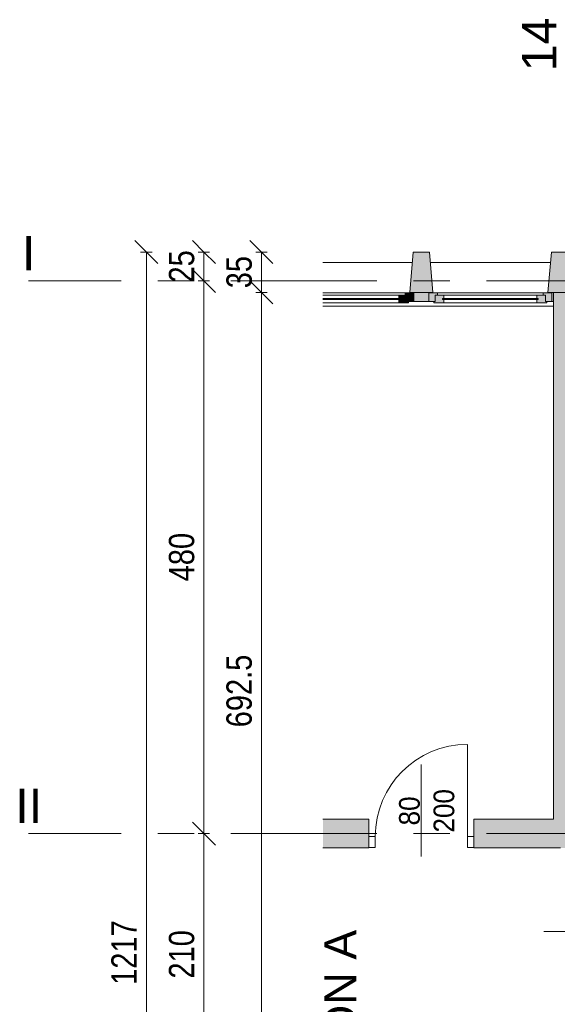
# Model space of a CAD drawing. Header units: centimetres. Extents: x -1737 to 22393, y -8842 to 3838.
# Tile 108 of 174: x -1711 to -1243, y 2905 to 3760. Entities that reach past the tile are written whole.
import ezdxf

# ---------------------------------------------------------------- set-up
doc = ezdxf.new("R2010")
doc.units = ezdxf.units.CM
doc.linetypes.add('Oś', pattern=[222.25, 127, -31.75, 31.75, -31.75])
for name, color, linetype, lineweight in [('A-ANNO-DIMS', 211, 'Continuous', 13), ('A-ANNO-DIMS-100', 211, 'Continuous', 13), ('A-ANNO-NOTE', 131, 'Continuous', 13), ('A-DETL-GENF', 92, 'Continuous', 9), ('A-DETL-MEDM', 33, 'Continuous', 13), ('A-DOOR', 31, 'Continuous', 13), ('A-GLAZ', 151, 'Continuous', 13), ('A-WALL', 113, 'Continuous', 13), ('A-WALL-PATT', 111, 'Continuous', 13), ('G-ANNO-TEXT', 231, 'Continuous', 13), ('S-GRID', 1, 'Continuous', 13), ('S-GRID-IDEN', 1, 'Continuous', 13)]:
    doc.layers.add(name, color=color, linetype=linetype, lineweight=lineweight)
doc.styles.add('Arial', font='arial.ttf', dxfattribs={"width": 0.9, "height": 18})
doc.styles.add('Arial Narrow_1', font='ARIALN.TTF', dxfattribs={"height": 22})
doc.styles.add('Arial_4', font='arial.ttf', dxfattribs={"height": 30})
doc.styles.add('Arial_6', font='arial.ttf', dxfattribs={"height": 28})
doc.dimstyles.new('Diagonal_1_100__0_1_', dxfattribs={"dimscale": 30.48, "dimtxt": 22.515481, "dimasz": 0.656168, "dimexe": 0.164042, "dimexo": 0.0625, "dimgap": 0.065617, "dimtad": 1, "dimdec": 1, "dimrnd": 0.1, "dimdsep": 46, "dimtxsty": 'Arial Narrow_1', "dimblk1": 'OBLIQUE', "dimblk2": 'OBLIQUE', "dimsah": 1, "dimcen": 0.09, "dimazin": 0, "dimtfac": 1, "dimtdec": 4, "dimtix": 1, "dimtmove": 0, "dimatfit": 3, "dimfxl": 0, "dimtvp": 1, "dimtolj": 1, "dimtzin": 0, "dimarcsym": 0})

# ---------------------------------------------------------------- blocks, each defined once
blk = doc.blocks.new('Elewacja północna - dekoracje - Elewacja północna - dekoracje-1833917-3_piętro I __3_90 m_ - stan projektowany')
at = {"layer": 'A-WALL', "lineweight": 9}
h = blk.add_hatch(color=50, dxfattribs=at)
h.paths.add_polyline_path([(3523.33, 1338.62), (3558.33, 1341.62), (3558.33, 1355.62), (3523.33, 1358.62)], flags=0)
h.paths.add_polyline_path([(3523.33, 1221.62), (3558.33, 1221.62), (3558.33, 1235.62), (3523.33, 1238.62), (3523.33, 1233.62)], flags=0)
at = {"layer": 'A-WALL', "color": 253, "lineweight": 9}
for p, q in [((3558.33, 1355.62), (3523.33, 1358.62)), ((3523.33, 1358.62), (3523.33, 1338.62)), ((3558.33, 1341.62), (3558.33, 1355.62)), ((3523.33, 1338.62), (3558.33, 1341.62)), ((3558.33, 1235.62), (3523.33, 1238.62)), ((3523.33, 1238.62), (3523.33, 1233.62)), ((3523.33, 1233.62), (3523.33, 1221.62)), ((3558.33, 1221.62), (3558.33, 1235.62)), ((3523.33, 1221.62), (3558.33, 1221.62))]:
    blk.add_line(p, q, dxfattribs=at)
blk = doc.blocks.new('Okno - automatyczna etykieta - 107x___ _-20_cm jednoskrzydłowe bez węgarka-2174190-3_piętro I __3_90 m_ - stan projektowany')
at = {"layer": 'A-GLAZ', "lineweight": 9}
for points in [[(49, -5), (49, -4), (48, -4), (48, 1.5), (40.5, 1.5), (40.5, -1.25), (41.5, -1.25), (41.5, -2.25), (40.5, -2.25), (40.5, -5), (48, -5)], [(53.5, -4), (53.5, 3.5), (46, 3.5), (46, 1.5), (48, 1.5), (48, -4), (53, -4)], [(41.5, -2.25), (41.5, -1.25), (-25.51, -1.25), (-25.51, -2.25), (40.5, -2.25)]]:
    blk.add_hatch(color=50, dxfattribs=at).paths.add_polyline_path(points, flags=0)
at = {"layer": 'A-GLAZ', "color": 253, "lineweight": 9}
for p, q in [((46, 3.5), (-25.51, 3.5)), ((-25.51, 3.5), (53.5, 3.5)), ((40.5, 1.5), (-25.51, 1.5)), ((48, 1.5), (40.5, 1.5)), ((40.5, 1.5), (40.5, -1.25)), ((53.5, 3.5), (46, 3.5)), ((46, 3.5), (46, 1.5)), ((46, 1.5), (48, 1.5)), ((48, -4), (48, 1.5)), ((48, 1.5), (48, -4)), ((53.5, -4), (53.5, 3.5)), ((41.5, -1.25), (-25.51, -1.25)), ((-25.51, -2.25), (41.5, -2.25)), ((40.5, -5), (-25.51, -5)), ((40.5, -1.25), (41.5, -1.25)), ((40.5, -2.25), (40.5, -5)), ((41.5, -2.25), (40.5, -2.25)), ((40.5, -5), (49, -5)), ((41.5, -2.25), (41.5, -1.25)), ((41.5, -1.25), (41.5, -2.25)), ((49, -4), (48, -4)), ((48, -4), (53.5, -4)), ((49, -5), (49, -4))]:
    blk.add_line(p, q, dxfattribs=at)
blk = doc.blocks.new('Okno - automatyczna etykieta - 107x___ _-20_cm jednoskrzydłowe bez węgarka-2174191-3_piętro I __3_90 m_ - stan projektowany')
at = {"layer": 'A-GLAZ', "lineweight": 9}
h = blk.add_hatch(color=50, dxfattribs=at)
h.paths.add_polyline_path([(50, 4), (48, 4), (48, -1.5), (46, -1.5), (46, -3.5), (53.5, -3.5), (53.5, 4)], flags=0)
h.paths.add_polyline_path([(-48, 4), (-53.5, 4), (-53.5, -3.5), (-46, -3.5), (-46, -1.5), (-48, -1.5)], flags=0)
h = blk.add_hatch(color=50, dxfattribs=at)
h.paths.add_polyline_path([(40.5, 5), (40.5, 2.25), (41.5, 2.25), (41.5, 1.25), (40.5, 1.25), (40.5, -1.5), (48, -1.5), (48, 4), (49, 4), (49, 5), (41.5, 5)], flags=0)
h.paths.add_polyline_path([(-49, 5), (-49, 4), (-48, 4), (-48, -1.5), (-40.5, -1.5), (-40.5, 1.25), (-41.5, 1.25), (-41.5, 2.25), (-40.5, 2.25), (-40.5, 5), (-48, 5)], flags=0)
blk.add_hatch(color=50, dxfattribs=at).paths.add_polyline_path([(41.5, 2.25), (-41.5, 2.25), (-41.5, 1.25), (41.5, 1.25)], flags=0)
at = {"layer": 'A-GLAZ', "color": 253, "lineweight": 9}
for p, q in [((-53.5, 4), (-48, 4)), ((-53.5, -3.5), (-53.5, 4)), ((-49, 5), (-40.5, 5)), ((-49, 4), (-49, 5)), ((-48, 4), (-49, 4)), ((-48, -1.5), (-48, 4)), ((-48, 4), (-48, -1.5)), ((-41.5, 1.25), (-41.5, 2.25)), ((-41.5, 2.25), (41.5, 2.25)), ((-41.5, 2.25), (-41.5, 1.25)), ((-40.5, 2.25), (-41.5, 2.25)), ((41.5, 1.25), (-41.5, 1.25)), ((-41.5, 1.25), (-40.5, 1.25)), ((-40.5, 5), (-40.5, 2.25)), ((40.5, 5), (-40.5, 5)), ((-40.5, 1.25), (-40.5, -1.5)), ((40.5, 5), (49, 5)), ((40.5, 2.25), (40.5, 5)), ((41.5, 2.25), (40.5, 2.25)), ((40.5, 1.25), (41.5, 1.25)), ((40.5, -1.5), (40.5, 1.25)), ((41.5, 2.25), (41.5, 1.25)), ((41.5, 1.25), (41.5, 2.25)), ((48, 4), (48, -1.5)), ((49, 4), (48, 4)), ((48, 4), (53.5, 4)), ((48, -1.5), (48, 4)), ((49, 5), (49, 4)), ((53.5, 4), (53.5, -3.5)), ((-46, -3.5), (-53.5, -3.5)), ((-53.5, -3.5), (53.5, -3.5)), ((-40.5, -1.5), (-48, -1.5)), ((-48, -1.5), (-46, -1.5)), ((-46, -1.5), (-46, -3.5)), ((46, -3.5), (-46, -3.5)), ((40.5, -1.5), (-40.5, -1.5)), ((48, -1.5), (40.5, -1.5)), ((46, -1.5), (48, -1.5)), ((46, -3.5), (46, -1.5)), ((53.5, -3.5), (46, -3.5))]:
    blk.add_line(p, q, dxfattribs=at)
blk = doc.blocks.new('DRZWI 1S - automatyczna etykieta - Drzwi 80-2146370-3_piętro I __3_90 m_ - stan projektowany')
at = {"layer": 'A-DETL-GENF', "color": 253}
for p, q in [((-45.5, -2.5), (-45.5, -12.05)), ((-40, -2.5), (-45.5, -2.5)), ((-40, -12.05), (-40, -2.5)), ((45.5, -2.5), (40, -2.5)), ((40, -2.5), (40, -12.05)), ((45.5, -12.05), (45.5, -2.5)), ((-45.5, -12.05), (-40, -12.05)), ((40, -12.05), (45.5, -12.05))]:
    blk.add_line(p, q, dxfattribs=at)
at = {"layer": 'A-DETL-MEDM', "color": 253, "lineweight": 9}
for p, q in [((-40, -2.5), (-45.5, -2.5)), ((-45.5, -2.5), (-45.5, -12.05)), ((-40, -12.05), (-40, -2.5)), ((40, -12.05), (40, -2.5)), ((40, -2.5), (45.5, -2.5)), ((45.5, -2.5), (45.5, -12.05)), ((-45.5, -12.05), (-40, -12.05)), ((45.5, -12.05), (40, -12.05))]:
    blk.add_line(p, q, dxfattribs=at)
at = {"layer": 'A-DOOR', "color": 253, "lineweight": 9}
blk.add_line((40, -2.5), (40, 77.5), dxfattribs=at)
blk.add_arc((40, -2.5), 80, 90, 180, dxfattribs=at)
blk = doc.blocks.new('Pawilon A_rvt-1-3_piętro I __3_90 m_ - stan projektowany')
at = {"layer": 'A-WALL-PATT'}
h = blk.add_hatch(color=10, dxfattribs=at)
h.paths.add_polyline_path([(-1368.12, 3515.33), (-1355.12, 3515.33), (-1355.12, 3523.33), (-1368.12, 3523.33), (-1368.12, 3520.83)], flags=0)
h.paths.add_polyline_path([(-1248.12, 3515.33), (-1246.62, 3515.33), (-1246.62, 3523.33), (-1248.12, 3523.33), (-1248.12, 3520.83)], flags=0)
blk.add_hatch(color=10, dxfattribs=at).paths.add_polyline_path([(-1240.62, 3040.83), (-1234.62, 3040.83), (-1234.62, 3523.33), (-1246.62, 3523.33), (-1246.62, 3040.83)], flags=0)
h = blk.add_hatch(color=10, dxfattribs=at)
h.paths.add_polyline_path([(-1316.12, 3040.83), (-1246.62, 3040.83), (-1246.62, 3065.83), (-1316.12, 3065.83), (-1316.12, 3041.28)], flags=0)
h.paths.add_polyline_path([(-1447.13, 3040.83), (-1407.12, 3040.83), (-1407.12, 3065.83), (-1447.13, 3065.83), (-1447.13, 3041.28)], flags=0)
at = {"layer": 'A-ANNO-NOTE', "color": 53}
blk.add_line((-1361.62, 3033.33), (-1361.62, 3113.33), dxfattribs=at)
at = {"layer": 'A-WALL', "color": 253, "lineweight": 9}
for p, q in [((-1447.13, 3549.33), (-1369.39, 3549.33)), ((-1353.85, 3549.33), (-1249.39, 3549.33)), ((-1355.12, 3523.33), (-1368.12, 3523.33)), ((-1368.12, 3523.33), (-1368.12, 3522.83)), ((-1355.12, 3522.83), (-1355.12, 3523.33)), ((-1246.62, 3523.33), (-1248.12, 3523.33)), ((-1248.12, 3523.33), (-1248.12, 3522.83)), ((-1246.62, 3523.33), (-1246.62, 3065.83)), ((-1246.62, 3515.33), (-1246.62, 3523.33)), ((-1368.12, 3515.33), (-1355.12, 3515.33)), ((-1248.12, 3515.33), (-1246.62, 3515.33)), ((-1246.62, 3511.33), (-1447.13, 3511.33)), ((-1407.12, 3065.83), (-1447.13, 3065.83)), ((-1407.12, 3050.83), (-1407.12, 3065.83)), ((-1246.62, 3065.83), (-1316.12, 3065.83)), ((-1316.12, 3065.83), (-1316.12, 3050.83)), ((-1447.13, 3040.83), (-1407.12, 3040.83)), ((-1407.12, 3040.83), (-1407.12, 3041.28)), ((-1316.12, 3041.28), (-1316.12, 3040.83)), ((-1316.12, 3040.83), (-1246.62, 3040.83)), ((-1246.62, 3040.83), (-1240.62, 3040.83))]:
    blk.add_line(p, q, dxfattribs=at)
at = {"layer": 'A-WALL', "color": 9}
blk.add_line((-1234.62, 3523.33), (-1246.62, 3523.33), dxfattribs=at)
at = {"layer": 'S-GRID', "linetype": 'Oś'}
for p, q in [((-1177.97, 3533.33), (-1702.93, 3533.33)), ((-1177.97, 3053.33), (-1702.93, 3053.33))]:
    blk.add_line(p, q, dxfattribs=at)
at = {"color": 253, "lineweight": 9}
for name, p, rotation in [('Elewacja północna - dekoracje - Elewacja północna - dekoracje-1833917-3_piętro I __3_90 m_ - stan projektowany', (-13, 0), 90.00000000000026), ('Okno - automatyczna etykieta - 107x___ _-20_cm jednoskrzydłowe bez węgarka-2174191-3_piętro I __3_90 m_ - stan projektowany', (-1301.62, 3519.33), 180)]:
    blk.add_blockref(name, p, dxfattribs=dict(at, rotation=rotation))
for name, p in [('Okno - automatyczna etykieta - 107x___ _-20_cm jednoskrzydłowe bez węgarka-2174190-3_piętro I __3_90 m_ - stan projektowany', (-1421.62, 3519.33)), ('DRZWI 1S - automatyczna etykieta - Drzwi 80-2146370-3_piętro I __3_90 m_ - stan projektowany', (-1361.62, 3053.33))]:
    blk.add_blockref(name, p, dxfattribs=at)
at = {"layer": 'A-ANNO-NOTE', "char_height": 18, "attachment_point": 5, "rotation": 90, "line_spacing_factor": 0.936439, "style": 'Arial'}
for s, insert, width in [('\\pt114.3,228.6,342.9,457.2,571.5,685.8,800.1,914.4,1028.7,1143,1257.3,1371.6,1485.9,1600.2,1714.5,1828.8,1943.1,2057.4,2171.7,2286,2400.3,2514.6,2628.9,2743.2,2857.5,2971.8,3086.1,3200.4,3314.7,3429,3543.3,3657.6;200', (-1341.86, 3073.11), 38.07), ('\\pt114.3,228.6,342.9,457.2,571.5,685.8,800.1,914.4,1028.7,1143,1257.3,1371.6,1485.9,1600.2,1714.5,1828.8,1943.1,2057.4,2171.7,2286,2400.3,2514.6,2628.9,2743.2,2857.5,2971.8,3086.1,3200.4,3314.7,3429,3543.3,3657.6;80', (-1371.86, 3073.02), 25.65)]:
    blk.add_mtext(s, dxfattribs=dict(at, insert=insert, width=width))
at = {"layer": 'S-GRID-IDEN', "insert": (-1259.25, 3738.68), "char_height": 30, "width": 48.3, "attachment_point": 5, "rotation": 90, "line_spacing_factor": 0.936439, "style": 'Arial_4'}
blk.add_mtext('\\pt126.9999,254.0001,381,507.9999,635.0001,762,888.9999,1016.0001,1143,1269.9999,1397.0001,1524,1650.9999,1778.0001,1905,2031.9999,2159.0001,2286,2412.9999,2540.0001,2667,2793.9999,2921.0001,3048,3174.9999,3302.0001,3429,3555.9999,3683.0001,3810,3936.9999,4064.0001;14', dxfattribs=at)
at = {"layer": 'S-GRID-IDEN', "char_height": 30, "attachment_point": 5, "line_spacing_factor": 0.936439, "style": 'Arial_4'}
for s, insert, width in [('\\pt126.9999,254.0001,381,507.9999,635.0001,762,888.9999,1016.0001,1143,1269.9999,1397.0001,1524,1650.9999,1778.0001,1905,2031.9999,2159.0001,2286,2412.9999,2540.0001,2667,2793.9999,2921.0001,3048,3174.9999,3302.0001,3429,3555.9999,3683.0001,3810,3936.9999,4064.0001;I', (-1702.8, 3557.39), 12.6), ('\\pt126.9999,254.0001,381,507.9999,635.0001,762,888.9999,1016.0001,1143,1269.9999,1397.0001,1524,1650.9999,1778.0001,1905,2031.9999,2159.0001,2286,2412.9999,2540.0001,2667,2793.9999,2921.0001,3048,3174.9999,3302.0001,3429,3555.9999,3683.0001,3810,3936.9999,4064.0001;II', (-1702.8, 3077.39), 24.5)]:
    blk.add_mtext(s, dxfattribs=dict(at, insert=insert, width=width))
blk = doc.blocks.new('DRZWI 2S - automatyczna etykieta - Drzwi 90_50 EIS60-2595209-3_piętro I __3_90 m_ - stan projektowany')
at = {"layer": 'A-DETL-GENF'}
for p, q in [((-55.5, 11.5), (-55.5, 1.95)), ((-50, 11.5), (-55.5, 11.5)), ((-50, 1.95), (-50, 11.5)), ((95.5, 11.5), (90, 11.5)), ((90, 11.5), (90, 1.95)), ((95.5, 1.95), (95.5, 11.5)), ((-55.5, 1.95), (-50, 1.95)), ((90, 1.95), (95.5, 1.95))]:
    blk.add_line(p, q, dxfattribs=at)
at = {"layer": 'A-DETL-MEDM', "lineweight": 25}
for p, q in [((-50, 11.5), (-55.5, 11.5)), ((-55.5, 11.5), (-55.5, 1.95)), ((-50, 1.95), (-50, 11.5)), ((90, 1.95), (90, 11.5)), ((90, 11.5), (95.5, 11.5)), ((95.5, 11.5), (95.5, 1.95)), ((-55.5, 1.95), (-50, 1.95)), ((95.5, 1.95), (90, 1.95))]:
    blk.add_line(p, q, dxfattribs=at)
at = {"layer": 'A-DOOR'}
for p, q in [((90, 11.5), (90, 101.5)), ((-50, 11.5), (-50, 61.5))]:
    blk.add_line(p, q, dxfattribs=at)
at = {"layer": 'A-DOOR', "lineweight": 9}
blk.add_line((0, 35), (0, -35), dxfattribs=at)
at = {"layer": 'A-DOOR'}
for centre, radius, start, end in [((90, 11.5), 90, 90, 180), ((-50, 11.5), 50, 360, 90)]:
    blk.add_arc(centre, radius, start, end, dxfattribs=at)
blk = doc.blocks.new('DIMBLOCK9-3_piętro I __3_90 m_ - stan projektowany')
at = {"layer": 'A-ANNO-DIMS-100', "transparency": 16777216}
for p, q in [((-1550.57, 3053.33), (-1560.57, 3063.33)), ((-1545.57, 3053.33), (-1555.57, 3053.33)), ((-1550.57, 2843.33), (-1550.57, 3053.33)), ((-1550.57, 3053.33), (-1540.57, 3043.33)), ((-1550.57, 3053.33), (-1545.57, 3053.33)), ((-1550.57, 2843.33), (-1560.57, 2853.33)), ((-1545.57, 2843.33), (-1555.57, 2843.33)), ((-1550.57, 2843.33), (-1540.57, 2833.33)), ((-1550.57, 2843.33), (-1545.57, 2843.33))]:
    blk.add_line(p, q, dxfattribs=at)
at = {"layer": 'A-ANNO-DIMS-100', "color": 0, "transparency": 16777216, "insert": (-1581, 2927.42), "char_height": 22, "width": 50.1774, "attachment_point": 1, "rotation": 90, "line_spacing_factor": 0.974696, "style": 'Arial Narrow_1'}
blk.add_mtext('210', dxfattribs=at)
blk = doc.blocks.new('_Oblique')
at = {"color": 0, "linetype": 'ByBlock', "lineweight": -2}
blk.add_line((-0.5, -0.5), (0.5, 0.5), dxfattribs=at)
blk = doc.blocks.new('DIMBLOCK10-3_piętro I __3_90 m_ - stan projektowany')
at = {"layer": 'A-ANNO-DIMS-100', "transparency": 16777216}
for p, q in [((-1550.57, 3533.33), (-1560.57, 3543.33)), ((-1545.57, 3533.33), (-1555.57, 3533.33)), ((-1550.57, 3053.33), (-1550.57, 3533.33)), ((-1550.57, 3533.33), (-1540.57, 3523.33)), ((-1550.57, 3533.33), (-1545.57, 3533.33)), ((-1550.57, 3053.33), (-1560.57, 3063.33)), ((-1545.57, 3053.33), (-1555.57, 3053.33)), ((-1550.57, 3053.33), (-1540.57, 3043.33)), ((-1550.57, 3053.33), (-1545.57, 3053.33))]:
    blk.add_line(p, q, dxfattribs=at)
at = {"layer": 'A-ANNO-DIMS-100', "color": 0, "transparency": 16777216, "insert": (-1581, 3272.42), "char_height": 22, "width": 50.1774, "attachment_point": 1, "rotation": 90, "line_spacing_factor": 0.974696, "style": 'Arial Narrow_1'}
blk.add_mtext('480', dxfattribs=at)
blk = doc.blocks.new('DIMBLOCK11-3_piętro I __3_90 m_ - stan projektowany')
at = {"layer": 'A-ANNO-DIMS-100', "transparency": 16777216}
for p, q in [((-1550.57, 3558.33), (-1560.57, 3568.33)), ((-1545.57, 3558.33), (-1555.57, 3558.33)), ((-1550.57, 3533.33), (-1550.57, 3558.33)), ((-1550.57, 3558.33), (-1540.57, 3548.33)), ((-1550.57, 3558.33), (-1545.57, 3558.33)), ((-1550.57, 3533.33), (-1560.57, 3543.33)), ((-1545.57, 3533.33), (-1555.57, 3533.33)), ((-1550.57, 3533.33), (-1540.57, 3523.33)), ((-1550.57, 3533.33), (-1545.57, 3533.33))]:
    blk.add_line(p, q, dxfattribs=at)
at = {"layer": 'A-ANNO-DIMS-100', "color": 0, "transparency": 16777216, "insert": (-1581, 3531.89), "char_height": 22, "width": 33.4516, "attachment_point": 1, "rotation": 90, "line_spacing_factor": 0.974696, "style": 'Arial Narrow_1'}
blk.add_mtext('25', dxfattribs=at)
blk = doc.blocks.new('DIMBLOCK14-3_piętro I __3_90 m_ - stan projektowany')
at = {"layer": 'A-ANNO-DIMS-100', "transparency": 16777216}
for p, q in [((-1600.57, 3558.33), (-1610.57, 3568.33)), ((-1595.57, 3558.33), (-1605.57, 3558.33)), ((-1600.57, 2341.33), (-1600.57, 3558.33)), ((-1600.57, 3558.33), (-1590.57, 3548.33)), ((-1600.57, 3558.33), (-1595.57, 3558.33)), ((-1600.57, 2341.33), (-1610.57, 2351.33)), ((-1605.57, 2341.33), (-1595.57, 2341.33)), ((-1600.57, 2341.33), (-1605.57, 2341.33)), ((-1600.57, 2341.33), (-1590.57, 2331.33))]:
    blk.add_line(p, q, dxfattribs=at)
at = {"layer": 'A-ANNO-DIMS-100', "color": 0, "transparency": 16777216, "insert": (-1631, 2921.95), "char_height": 22, "width": 66.9031, "attachment_point": 1, "rotation": 90, "line_spacing_factor": 0.974696, "style": 'Arial Narrow_1'}
blk.add_mtext('1217', dxfattribs=at)
blk = doc.blocks.new('DIMBLOCK152-3_piętro I __3_90 m_ - stan projektowany')
at = {"layer": 'A-ANNO-DIMS-100', "transparency": 16777216}
for p, q in [((-1500.57, 3523.33), (-1510.57, 3533.33)), ((-1495.57, 3523.33), (-1505.57, 3523.33)), ((-1500.57, 2830.83), (-1500.57, 3523.33)), ((-1500.57, 3523.33), (-1490.57, 3513.33)), ((-1500.57, 3523.33), (-1495.57, 3523.33)), ((-1500.57, 2830.83), (-1510.57, 2840.83)), ((-1495.57, 2830.83), (-1505.57, 2830.83)), ((-1500.57, 2830.83), (-1490.57, 2820.83)), ((-1500.57, 2830.83), (-1495.57, 2830.83))]:
    blk.add_line(p, q, dxfattribs=at)
at = {"layer": 'A-ANNO-DIMS-100', "color": 0, "transparency": 16777216, "insert": (-1531, 3145.63), "char_height": 22, "width": 75.4805, "attachment_point": 1, "rotation": 90, "line_spacing_factor": 0.974696, "style": 'Arial Narrow_1'}
blk.add_mtext('692.5', dxfattribs=at)
blk = doc.blocks.new('DIMBLOCK153-3_piętro I __3_90 m_ - stan projektowany')
at = {"layer": 'A-ANNO-DIMS-100', "transparency": 16777216}
for p, q in [((-1500.57, 3558.33), (-1510.57, 3568.33)), ((-1495.57, 3558.33), (-1505.57, 3558.33)), ((-1500.57, 3523.33), (-1500.57, 3558.33)), ((-1500.57, 3558.33), (-1490.57, 3548.33)), ((-1500.57, 3558.33), (-1495.57, 3558.33)), ((-1500.57, 3523.33), (-1510.57, 3533.33)), ((-1495.57, 3523.33), (-1505.57, 3523.33)), ((-1500.57, 3523.33), (-1490.57, 3513.33)), ((-1500.57, 3523.33), (-1495.57, 3523.33))]:
    blk.add_line(p, q, dxfattribs=at)
at = {"layer": 'A-ANNO-DIMS-100', "color": 0, "transparency": 16777216, "insert": (-1531, 3526.89), "char_height": 22, "width": 33.4516, "attachment_point": 1, "rotation": 90, "line_spacing_factor": 0.974696, "style": 'Arial Narrow_1'}
blk.add_mtext('35', dxfattribs=at)

msp = doc.modelspace()

# ---------------------------------------------------------------- linework, layer by layer
at = {"layer": 'A-ANNO-NOTE'}
msp.add_line((-1250.12, 2968.33), (-1160.12, 2968.33), dxfattribs=at)
msp.add_line((-1250.12, 2968.33), (-1160.12, 2968.33), dxfattribs=at)

# ---------------------------------------------------------------- block references
at = {"lineweight": 5}
msp.add_blockref('Pawilon A_rvt-1-3_piętro I __3_90 m_ - stan projektowany', (0, 0), dxfattribs=at)
at = {"layer": 'A-DOOR', "rotation": 270.0000000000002}
msp.add_blockref('DRZWI 2S - automatyczna etykieta - Drzwi 90_50 EIS60-2595209-3_piętro I __3_90 m_ - stan projektowany', (-1220.12, 2968.33), dxfattribs=at)

# ---------------------------------------------------------------- dimensions: what is measured, and where the dimension line sits
at = {"layer": 'A-ANNO-DIMS'}
for base, p1, p2, override, picture, middle in [((-1600.57, 3558.33), (-1605.57, 2341.33), (-1595.57, 3558.33), {"dimpost": '<>', "dimfxl": 1217.041084}, 'DIMBLOCK14-3_piętro I __3_90 m_ - stan projektowany', (-1613.61, 2949.83)), ((-1550.57, 3558.33), (-1545.57, 3533.33), (-1545.57, 3558.33), {"dimpost": '<>', "dimfxl": 25}, 'DIMBLOCK11-3_piętro I __3_90 m_ - stan projektowany', (-1563.8, 3545.83)), ((-1500.57, 3558.33), (-1495.57, 3523.33), (-1495.57, 3558.33), {"dimpost": '<>', "dimfxl": 35}, 'DIMBLOCK153-3_piętro I __3_90 m_ - stan projektowany', (-1513.8, 3540.83)), ((-1550.57, 3533.33), (-1545.57, 3053.33), (-1545.57, 3533.33), {"dimpost": '<>', "dimfxl": 480}, 'DIMBLOCK10-3_piętro I __3_90 m_ - stan projektowany', (-1563.8, 3293.33)), ((-1500.57, 3523.33), (-1495.57, 2830.83), (-1495.57, 3523.33), {"dimpost": '<>', "dimfxl": 692.5}, 'DIMBLOCK152-3_piętro I __3_90 m_ - stan projektowany', (-1513.8, 3177.08)), ((-1550.57, 3053.33), (-1545.57, 2843.33), (-1545.57, 3053.33), {"dimpost": '<>', "dimfxl": 210}, 'DIMBLOCK9-3_piętro I __3_90 m_ - stan projektowany', (-1563.8, 2948.33))]:
    dim = msp.add_linear_dim(base=base, p1=p1, p2=p2, angle=90, dimstyle='Diagonal_1_100__0_1_', override=override, dxfattribs=at)
    dim.commit()
    dim.dimension.update_dxf_attribs({"geometry": picture, "text_midpoint": middle})

# ---------------------------------------------------------------- next in the draw order: texts
at = {"layer": 'G-ANNO-TEXT', "color": 7, "insert": (-1445.96, 2752.53), "char_height": 28, "width": 219.776, "attachment_point": 1, "rotation": 90, "line_spacing_factor": 0.936439, "style": 'Arial_6', "bg_fill": 3, "box_fill_scale": 1.25, "bg_fill_color": 256, "bg_fill_true_color": 13158600, "bg_fill_transparency": 0}
msp.add_mtext('\\pt126.99988,254.00004,380.99992,508.00008,634.99996,762.00012,889,1015.99988,1143.00004,1269.99992,1397.00008,1523.99996,1651.00012,1778,1904.99988,2032.00004,2158.99992,2286.00008,2412.99996,2540.00012,2667,2793.99988,2921.00004,3047.99992,3175.00008,3301.99996,3429.00012,3556,3682.99988,3810.00004,3936.99992,4064.00008;PAWILON A', dxfattribs=at)

doc.saveas('drawing.dxf')
